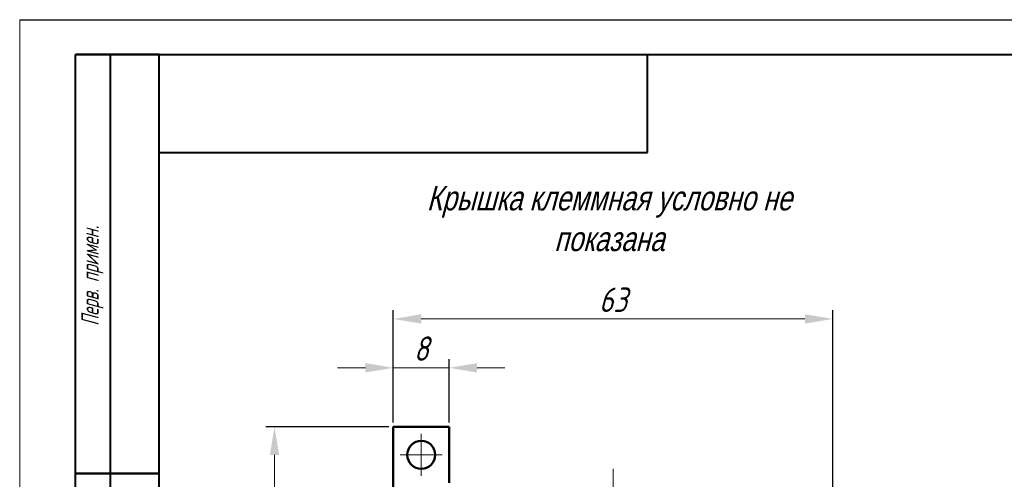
# Model space of a CAD drawing. Header units: millimetres. Extents: x 2171 to 3064, y 1134 to 1531.
# Tile 15 of 43: x 2171 to 2312, y 1365 to 1431. Entities that reach past the tile are written whole.
import ezdxf

# ---------------------------------------------------------------- set-up
doc = ezdxf.new("R2010")
doc.units = ezdxf.units.MM
doc.linetypes.add('ACAD_ISO12W100', pattern=[21, 12, -3, 0, -3, 0, -3])
doc.linetypes.add('CENTER', pattern=[10.16, 6.35, -1.27, 1.27, -1.27])
for name, color, linetype, lineweight in [('main', 5, 'Continuous', 50), ('size', 7, 'Continuous', 20), ('text', 7, 'Continuous', 20), ('ОСЕВЫЕ', 1, 'CENTER', 15)]:
    doc.layers.add(name, color=color, linetype=linetype, lineweight=lineweight)
doc.layers.add('ФОРМАТ', color=7, linetype='Continuous')
doc.styles.add('GOST', font='GOST.shx', dxfattribs={"oblique": 15})
doc.styles.add('K5_TEXTSTYLE', font='win_eskd.shx', dxfattribs={"width": 0.8, "oblique": 15, "height": 3.5})
doc.dimstyles.new('ISO-25', dxfattribs={"dimtxt": 3.5, "dimasz": 4, "dimexe": 1.25, "dimexo": 0.625, "dimgap": 1, "dimtad": 1, "dimdec": 1, "dimrnd": 0.5, "dimtxsty": 'K5_TEXTSTYLE', "dimcen": 0, "dimclrd": 256, "dimclre": 256, "dimadec": 0, "dimazin": 2, "dimtfac": 1, "dimtdec": 1, "dimtmove": 0, "dimatfit": 1, "dimfxl": 1, "dimlwd": -1, "dimarcsym": 2})

# ---------------------------------------------------------------- blocks, each defined once
blk = doc.blocks.new('*D101')
at = {"layer": 'Defpoints', "color": 0}
for p in [(2224.36, 1372.4), (2207.33, 1262.4), (2279.36, 1262.4)]:
    blk.add_point(p, dxfattribs=at)
at = {"layer": 'size', "linetype": 'ACAD_ISO12W100', "lineweight": -2, "ltscale": 5}
for p, q in [((2223.74, 1372.4), (2206.08, 1372.4)), ((2278.74, 1262.4), (2206.08, 1262.4))]:
    blk.add_line(p, q, dxfattribs=at)
at = {"layer": 'size', "ltscale": 5}
blk.add_line((2207.33, 1368.4), (2207.33, 1266.4), dxfattribs=at)
at = {"layer": 'size'}
for points in [[(2208, 1368.4), (2206.67, 1368.4), (2207.33, 1372.4)], [(2206.67, 1266.4), (2208, 1266.4), (2207.33, 1262.4)]]:
    blk.add_solid(points, dxfattribs=at)
at = {"layer": 'size', "color": 0, "linetype": 'ByBlock', "ltscale": 100, "insert": (2204.58, 1317.4), "char_height": 3.5, "attachment_point": 5, "rotation": 90, "style": 'GOST'}
blk.add_mtext('110', dxfattribs=at)
blk = doc.blocks.new('*D104')
at = {"layer": 'Defpoints', "color": 0}
for p in [(2287.36, 1387.87), (2224.36, 1379.4), (2287.36, 1362.4)]:
    blk.add_point(p, dxfattribs=at)
at = {"layer": 'size', "linetype": 'ByBlock', "lineweight": -2, "ltscale": 5}
for p, q in [((2224.36, 1380.03), (2224.36, 1389.12)), ((2287.36, 1363.03), (2287.36, 1389.12))]:
    blk.add_line(p, q, dxfattribs=at)
at = {"layer": 'size', "ltscale": 5}
blk.add_line((2228.36, 1387.87), (2283.36, 1387.87), dxfattribs=at)
at = {"layer": 'size'}
for points in [[(2228.36, 1388.54), (2228.36, 1387.2), (2224.36, 1387.87)], [(2283.36, 1387.2), (2283.36, 1388.54), (2287.36, 1387.87)]]:
    blk.add_solid(points, dxfattribs=at)
at = {"layer": 'size', "color": 0, "linetype": 'ByBlock', "ltscale": 100, "insert": (2255.86, 1390.62), "char_height": 3.5, "attachment_point": 5, "style": 'GOST'}
blk.add_mtext('63', dxfattribs=at)
blk = doc.blocks.new('*D105')
at = {"layer": 'Defpoints', "color": 0}
for p in [(2232.36, 1380.87), (2224.36, 1372.4), (2232.36, 1372.4)]:
    blk.add_point(p, dxfattribs=at)
at = {"layer": 'size', "linetype": 'ByBlock', "lineweight": -2, "ltscale": 5}
for p, q in [((2224.36, 1373.03), (2224.36, 1382.12)), ((2232.36, 1373.03), (2232.36, 1382.12))]:
    blk.add_line(p, q, dxfattribs=at)
at = {"layer": 'size', "ltscale": 5}
for p, q in [((2220.36, 1380.87), (2216.36, 1380.87)), ((2224.36, 1380.87), (2232.36, 1380.87)), ((2236.36, 1380.87), (2240.36, 1380.87))]:
    blk.add_line(p, q, dxfattribs=at)
at = {"layer": 'size'}
for points in [[(2220.36, 1380.2), (2220.36, 1381.54), (2224.36, 1380.87)], [(2236.36, 1381.54), (2236.36, 1380.2), (2232.36, 1380.87)]]:
    blk.add_solid(points, dxfattribs=at)
at = {"layer": 'size', "color": 0, "linetype": 'ByBlock', "ltscale": 100, "insert": (2228.36, 1383.62), "char_height": 3.5, "attachment_point": 5, "style": 'GOST'}
blk.add_mtext('8', dxfattribs=at)

msp = doc.modelspace()

# ---------------------------------------------------------------- linework, layer by layer
at = {"layer": 'main'}
for p, q in [((2232.361, 1372.402), (2224.361, 1372.402)), ((2224.361, 1362.402), (2224.361, 1372.402)), ((2232.361, 1364.402), (2232.361, 1372.402))]:
    msp.add_line(p, q, dxfattribs=at)
msp.add_circle((2228.361, 1368.402), 2, dxfattribs=at)
at = {"layer": 'ОСЕВЫЕ', "ltscale": 5}
for p, q in [((2228.361, 1371.402), (2228.361, 1365.402)), ((2225.361, 1368.402), (2231.361, 1368.402))]:
    msp.add_line(p, q, dxfattribs=at)
at = {"layer": 'ОСЕВЫЕ'}
msp.add_line((2255.861, 1261.933), (2255.861, 1366.402), dxfattribs=at)
at = {"layer": 'ФОРМАТ', "lineweight": 0}
msp.add_line((2170.806, 1430.729), (2170.806, 1133.729), dxfattribs=at)
at = {"layer": 'ФОРМАТ', "linetype": 'ByBlock', "ltscale": 5}
msp.add_line((2170.806, 1430.729), (2590.806, 1430.729), dxfattribs=at)
at = {"layer": 'ФОРМАТ', "linetype": 'Continuous', "lineweight": 40}
for p, q in [((2178.806, 1305.729), (2178.806, 1425.729)), ((2190.806, 1425.729), (2178.806, 1425.729)), ((2178.806, 1305.729), (2178.806, 1425.729)), ((2183.806, 1305.729), (2183.806, 1425.729)), ((2183.806, 1305.729), (2183.806, 1425.729)), ((2260.806, 1411.729), (2260.806, 1425.729)), ((2190.806, 1411.729), (2260.806, 1411.729)), ((2178.806, 1365.729), (2190.806, 1365.729)), ((2190.806, 1365.729), (2178.806, 1365.729))]:
    msp.add_line(p, q, dxfattribs=at)
at = {"layer": 'ФОРМАТ', "linetype": 'ByBlock', "lineweight": 40, "ltscale": 5}
for p, q in [((2178.806, 1425.729), (2585.806, 1425.729)), ((2190.806, 1138.729), (2190.806, 1425.729))]:
    msp.add_line(p, q, dxfattribs=at)

# ---------------------------------------------------------------- texts
at = {"layer": 'text', "linetype": 'ByBlock', "ltscale": 5, "insert": (2223.731, 1406.922), "char_height": 3.5, "attachment_point": 1, "style": 'K5_TEXTSTYLE'}
msp.add_mtext_dynamic_manual_height_columns('\\pxqc;Крышка клеммная условно не показана', width=63.169, gutter_width=17.5, heights=[0], dxfattribs=at)
at = {"layer": 'ФОРМАТ', "insert": (2179.639, 1386.892), "char_height": 2.5, "attachment_point": 1, "rotation": 90, "style": 'GOST'}
msp.add_mtext('{\\Q15;\\W0.8;Перв. примен\\W0.965;.}', dxfattribs=at)

# ---------------------------------------------------------------- dimensions: what is measured, and where the dimension line sits
at = {"layer": 'size', "linetype": 'ByBlock', "ltscale": 5}
for base, p1, p2, picture, middle in [((2287.361, 1387.872), (2224.361, 1379.402), (2287.361, 1362.402), '*D104', (2255.861, 1390.622)), ((2232.361, 1380.872), (2224.361, 1372.402), (2232.361, 1372.402), '*D105', (2228.361, 1383.622))]:
    dim = msp.add_linear_dim(base=base, p1=p1, p2=p2, dimstyle='ISO-25', override={"dimtxsty": 'GOST'}, dxfattribs=at)
    dim.commit()
    dim.dimension.update_dxf_attribs({"geometry": picture, "text_midpoint": middle})
at = {"layer": 'size', "linetype": 'ACAD_ISO12W100', "ltscale": 5}
dim = msp.add_linear_dim(base=(2207.334, 1262.402), p1=(2224.361, 1372.402), p2=(2279.361, 1262.402), angle=90, dimstyle='ISO-25', override={"dimtxsty": 'GOST'}, dxfattribs=at)
dim.commit()
dim.dimension.update_dxf_attribs({"geometry": '*D101', "text_midpoint": (2204.584, 1317.402)})

doc.saveas('drawing.dxf')
